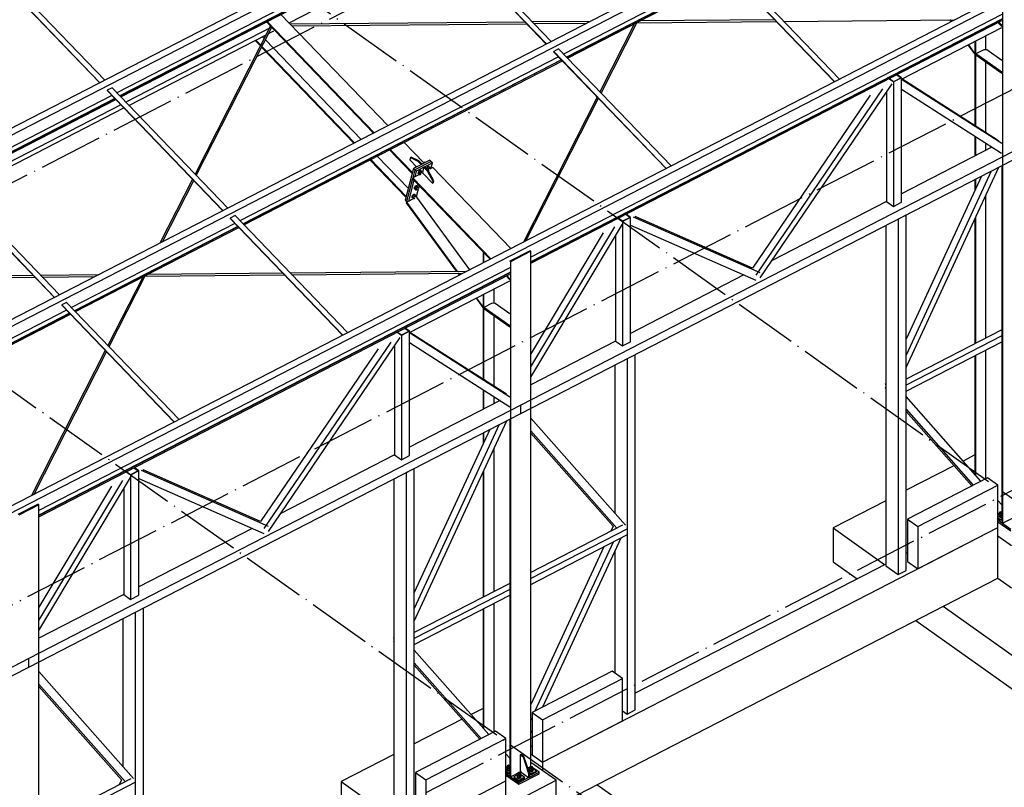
# Paper-space layout '_' of a CAD drawing. Header units: millimetres. Extents: x -85 to 507, y -65 to 286.
# Tile 11 of 16: x 222 to 315, y 91 to 163. Entities that reach past the tile are written whole.
import ezdxf

# ---------------------------------------------------------------- set-up
doc = ezdxf.new("R2010")
doc.units = ezdxf.units.MM
doc.linetypes.add('ACAD_ISO04W100', pattern=[30, 24, -3, 0, -3])
doc.layers.add('0-AS', color=7, linetype='CONTINUOUS')

psp = doc.layouts.new('_')

# ---------------------------------------------------------------- linework, layer by layer
at = {"layer": '0-AS', "color": 145, "linetype": 'Continuous', "ltscale": 0.25}
for p, q in [((385.746, 237.792), (106.352, 93.883)), ((386.172, 237.35), (106.778, 93.441)), ((397.332, 225.751), (117.938, 81.842)), ((397.758, 225.308), (118.364, 81.399)), ((408.605, 214.035), (129.211, 70.126)), ((409.031, 213.592), (129.637, 69.683)), ((261.122, 172.528), (272.018, 161.204)), ((261.127, 172.548), (272.033, 161.213)), ((272.49, 161.448), (261.584, 172.783)), ((261.575, 172.057), (231.595, 156.615)), ((261.861, 171.761), (231.88, 156.318)), ((261.873, 171.748), (231.893, 156.305)), ((231.965, 156.23), (261.946, 171.672)), ((247.802, 163.199), (262.71, 170.878)), ((219.083, 168.884), (229.978, 157.56)), ((219.088, 168.904), (229.994, 157.569)), ((230.451, 157.804), (219.545, 169.139)), ((299.622, 157.9), (289.029, 168.91)), ((289.02, 168.184), (273.634, 160.259)), ((289.305, 167.887), (273.92, 159.963)), ((289.318, 167.874), (273.932, 159.95)), ((274.005, 159.874), (289.39, 167.799)), ((288.567, 168.655), (299.149, 157.657)), ((288.572, 168.675), (299.165, 157.665)), ((245.677, 163.292), (255.748, 152.825)), ((245.744, 163.327), (255.816, 152.859)), ((257.11, 153.526), (247.038, 163.994)), ((270.024, 163.276), (247.924, 163.073)), ((314.894, 163.989), (270.563, 141.155)), ((314.894, 163.545), (270.563, 140.711)), ((314.894, 163.526), (270.563, 140.692)), ((270.563, 140.579), (314.894, 163.413)), ((276.15, 163.333), (270.725, 163.283)), ((270.877, 163.125), (275.835, 163.171)), ((277.174, 156.58), (280.574, 163.258)), ((280.552, 163.214), (293.685, 163.335)), ((293.533, 163.493), (280.803, 163.376)), ((294.386, 163.342), (310.474, 163.49)), ((246.151, 162.8), (232.439, 155.737)), ((246.05, 162.904), (238.954, 148.967)), ((239.07, 148.846), (246.166, 162.783)), ((245.872, 162.205), (246.359, 162.456)), ((248.076, 162.915), (270.176, 163.118)), ((280.333, 163.134), (277.058, 156.701)), ((305.458, 157.908), (314.894, 162.768)), ((232.729, 155.436), (245.631, 162.081)), ((244.598, 161.549), (245.097, 161.031)), ((244.666, 161.584), (245.132, 161.1)), ((245.283, 161.902), (245.451, 161.727)), ((245.567, 161.606), (254.59, 152.228)), ((245.213, 160.911), (253.906, 151.876)), ((245.248, 160.979), (253.973, 151.91)), ((272.713, 160.506), (272.708, 160.487)), ((272.708, 160.487), (283.29, 149.488)), ((273.17, 160.742), (272.713, 160.506)), ((272.713, 160.506), (283.306, 149.497)), ((283.763, 149.732), (273.17, 160.742)), ((273.161, 160.016), (243.181, 144.573)), ((273.447, 159.719), (243.466, 144.277)), ((273.459, 159.706), (243.479, 144.264)), ((243.551, 144.188), (273.532, 159.631)), ((304.697, 157.636), (304.269, 157.94)), ((304.7, 157.662), (304.292, 157.952)), ((305.458, 158.028), (304.697, 157.636)), ((304.697, 157.636), (304.697, 145.93)), ((305.416, 158.03), (304.7, 157.662)), ((305.007, 158.32), (305.416, 158.03)), ((305.458, 158.028), (305.03, 158.332)), ((305.458, 146.322), (305.458, 158.028)), ((305.458, 157.908), (314.894, 151.869)), ((314.595, 152.097), (305.489, 157.924)), ((230.674, 156.862), (230.669, 156.843)), ((230.669, 156.843), (241.564, 145.519)), ((231.131, 157.097), (230.674, 156.862)), ((230.674, 156.862), (241.58, 145.527)), ((242.037, 145.762), (231.131, 157.097)), ((303.682, 156.993), (291.752, 139.457)), ((292.163, 139.198), (304.585, 157.458)), ((304.049, 156.67), (304.049, 146.39)), ((305.458, 156.959), (314.888, 150.924)), ((231.122, 156.372), (215.736, 148.447)), ((231.408, 156.075), (216.022, 148.15)), ((231.42, 156.062), (216.034, 148.137)), ((216.107, 148.062), (231.493, 155.986)), ((276.813, 156.221), (269.864, 142.573)), ((270.104, 142.697), (276.929, 156.1)), ((302.497, 156.383), (291.439, 140.127)), ((231.967, 155.494), (216.581, 147.569)), ((216.871, 147.268), (232.257, 155.192)), ((257.262, 151.251), (259.399, 149.03)), ((257.33, 151.285), (259.421, 149.113)), ((260.485, 150.018), (258.624, 151.952)), ((313.979, 151.505), (305.458, 147.116)), ((255.42, 150.302), (258.816, 146.772)), ((255.488, 150.337), (258.838, 146.855)), ((256.104, 150.654), (259.033, 147.611)), ((315.924, 151.077), (269.612, 127.223)), ((269.612, 126.426), (315.924, 150.28)), ((305.901, 130.754), (314.629, 149.613)), ((214.81, 148.674), (225.706, 137.35)), ((214.815, 148.694), (225.722, 137.359)), ((226.178, 137.594), (215.272, 148.929)), ((238.709, 148.486), (235.646, 142.47)), ((235.887, 142.594), (238.825, 148.366)), ((313.907, 149.242), (305.901, 131.941)), ((313.002, 148.776), (305.901, 133.431)), ((304.049, 146.39), (293.284, 140.845)), ((304.049, 146.39), (304.697, 145.93)), ((304.697, 145.93), (305.458, 146.322)), ((242.26, 144.821), (242.255, 144.801)), ((242.255, 144.801), (252.837, 133.803)), ((242.717, 145.056), (242.26, 144.821)), ((242.26, 144.821), (252.853, 133.811)), ((253.31, 134.046), (242.717, 145.056)), ((279.192, 144.499), (278.764, 144.803)), ((279.196, 144.525), (278.787, 144.815)), ((279.954, 144.891), (279.192, 144.499)), ((279.911, 144.893), (279.196, 144.525)), ((279.503, 145.184), (279.911, 144.893)), ((279.954, 144.891), (279.526, 145.195)), ((279.954, 133.185), (279.954, 144.891)), ((292.163, 139.668), (280.233, 144.915)), ((291.439, 140.127), (280.38, 144.991)), ((305.139, 144.726), (305.901, 145.118)), ((305.139, 144.726), (305.139, 111.278)), ((305.901, 111.671), (305.901, 145.118)), ((242.708, 144.33), (227.322, 136.405)), ((242.993, 144.033), (227.608, 136.108)), ((243.006, 144.02), (227.62, 136.095)), ((227.693, 136.02), (243.079, 143.945)), ((270.563, 129.868), (279.278, 144.424)), ((270.563, 130.818), (278.457, 144)), ((279.192, 144.499), (279.192, 132.793)), ((279.954, 144.175), (291.752, 138.986)), ((303.972, 144.124), (303.972, 112.107)), ((277.388, 143.45), (270.563, 132.052)), ((278.544, 143.197), (278.544, 133.253)), ((268.582, 140.135), (224.252, 117.301)), ((223.712, 139.422), (201.612, 139.219)), ((201.764, 139.06), (223.864, 139.264)), ((268.582, 139.691), (224.252, 116.857)), ((268.582, 139.672), (224.252, 116.838)), ((224.252, 116.725), (268.582, 139.559)), ((229.838, 139.479), (224.413, 139.429)), ((224.565, 139.271), (229.523, 139.317)), ((234.021, 139.28), (230.746, 132.847)), ((230.862, 132.726), (234.262, 139.404)), ((234.24, 139.36), (247.373, 139.481)), ((247.221, 139.639), (234.491, 139.522)), ((264.478, 139.798), (247.922, 139.646)), ((248.074, 139.488), (264.162, 139.636)), ((290.631, 139.479), (279.954, 133.979)), ((259.146, 134.054), (268.582, 138.914)), ((226.401, 136.652), (226.396, 136.633)), ((226.396, 136.633), (236.979, 125.634)), ((226.858, 136.887), (226.401, 136.652)), ((226.401, 136.652), (236.994, 125.643)), ((237.451, 125.878), (226.858, 136.887)), ((226.849, 136.162), (196.869, 120.719)), ((227.135, 135.865), (197.154, 120.423)), ((227.147, 135.852), (197.167, 120.41)), ((197.239, 120.334), (227.22, 135.777)), ((258.695, 134.466), (259.104, 134.176)), ((259.146, 134.174), (258.718, 134.478)), ((245.851, 115.343), (258.273, 133.604)), ((258.385, 133.782), (257.957, 134.086)), ((258.388, 133.808), (257.98, 134.098)), ((259.146, 134.174), (258.385, 133.782)), ((258.385, 133.782), (258.385, 122.075)), ((259.104, 134.176), (258.388, 133.808)), ((259.146, 122.468), (259.146, 134.174)), ((259.146, 134.054), (268.582, 128.015)), ((268.283, 128.243), (259.178, 134.07)), ((314.894, 134.298), (305.901, 129.666)), ((314.894, 133.742), (305.901, 129.11)), ((257.37, 133.139), (245.44, 115.602)), ((257.737, 132.816), (257.737, 122.536)), ((259.146, 133.104), (268.576, 127.07)), ((278.544, 133.253), (270.563, 129.143)), ((278.544, 133.253), (279.192, 132.793)), ((279.192, 132.793), (279.954, 133.185)), ((305.901, 128.552), (314.894, 133.185)), ((230.501, 132.366), (223.552, 118.719)), ((223.793, 118.843), (230.617, 132.246)), ((256.186, 132.529), (245.127, 116.273)), ((280.396, 98.534), (280.396, 131.981)), ((278.468, 130.988), (278.468, 117.064)), ((279.635, 131.589), (279.635, 98.142)), ((303.972, 129.264), (303.934, 129.181)), ((303.934, 129.181), (303.972, 129.153)), ((303.972, 128.884), (303.934, 128.839)), ((303.934, 128.839), (303.972, 128.795)), ((303.972, 128.812), (303.934, 128.839)), ((312.933, 120.069), (305.901, 128.021)), ((269.612, 127.223), (223.3, 103.369)), ((267.668, 127.651), (259.146, 123.262)), ((269.612, 126.426), (269.612, 127.223)), ((269.612, 126.426), (269.612, 127.223)), ((223.3, 102.572), (269.612, 126.426)), ((305.901, 126.833), (312.212, 119.697)), ((305.901, 126.615), (312.079, 119.629)), ((259.589, 106.9), (268.317, 125.759)), ((267.595, 125.388), (259.589, 108.087)), ((279.462, 115.94), (270.563, 126.001)), ((266.69, 124.921), (259.589, 109.576)), ((278.675, 115.643), (270.563, 124.814)), ((270.563, 124.596), (278.325, 115.819)), ((257.737, 122.536), (246.972, 116.991)), ((257.737, 122.536), (258.385, 122.075)), ((258.385, 122.075), (259.146, 122.468)), ((224.252, 106.014), (232.967, 120.569)), ((232.88, 120.645), (232.452, 120.949)), ((232.884, 120.671), (232.475, 120.961)), ((233.642, 121.037), (232.88, 120.645)), ((232.88, 120.645), (232.88, 108.939)), ((233.599, 121.039), (232.884, 120.671)), ((233.191, 121.33), (233.599, 121.039)), ((233.642, 121.037), (233.214, 121.341)), ((233.642, 109.331), (233.642, 121.037)), ((245.851, 115.814), (233.921, 121.061)), ((245.127, 116.273), (234.068, 121.137)), ((258.828, 120.872), (259.589, 121.264)), ((258.828, 120.872), (258.828, 87.424)), ((259.589, 87.817), (259.589, 121.264)), ((224.252, 106.963), (232.145, 120.146)), ((231.076, 119.596), (224.252, 108.198)), ((233.642, 120.321), (245.44, 115.132)), ((257.661, 120.27), (257.661, 88.253)), ((232.232, 119.343), (232.232, 109.399)), ((314.894, 117.852), (314.535, 118.258)), ((314.535, 117.071), (314.631, 116.962)), ((279.205, 115.916), (270.563, 111.465)), ((244.319, 115.625), (233.642, 110.125)), ((279.659, 115.593), (270.563, 110.909)), ((270.563, 110.351), (279.659, 115.036)), ((278.325, 115.819), (278.109, 115.351)), ((270.981, 98.461), (278.337, 114.355)), ((271.703, 98.832), (279.059, 114.727)), ((277.432, 113.889), (270.563, 99.047)), ((278.468, 113.45), (278.468, 102.019)), ((303.972, 112.107), (305.139, 111.278)), ((305.139, 111.278), (305.901, 111.671)), ((268.582, 110.444), (259.589, 105.812)), ((232.232, 109.399), (224.252, 105.289)), ((232.232, 109.399), (232.88, 108.939)), ((268.582, 109.888), (259.589, 105.256)), ((232.88, 108.939), (233.642, 109.331)), ((259.589, 104.698), (268.582, 109.331)), ((233.323, 107.735), (233.323, 74.288)), ((234.084, 74.68), (234.084, 108.127)), ((232.156, 107.134), (232.156, 93.21)), ((257.661, 105.41), (257.622, 105.326)), ((257.622, 105.326), (257.661, 105.299)), ((257.661, 105.03), (257.622, 104.985)), ((257.622, 104.985), (257.661, 104.941)), ((257.661, 104.957), (257.622, 104.985)), ((266.622, 96.215), (259.589, 104.167)), ((223.3, 103.369), (176.988, 79.514)), ((223.3, 102.572), (223.3, 103.369)), ((223.3, 102.572), (223.3, 103.369)), ((259.589, 102.979), (265.9, 95.843)), ((176.988, 78.718), (223.3, 102.572)), ((233.15, 92.086), (224.252, 102.147)), ((259.589, 102.761), (265.767, 95.775)), ((232.363, 91.788), (224.252, 100.96)), ((224.252, 100.742), (232.014, 91.965)), ((279.198, 98.452), (279.635, 98.142)), ((279.635, 98.142), (280.396, 98.534)), ((270.563, 97.558), (270.676, 97.802)), ((270.563, 96.37), (270.676, 96.614)), ((268.582, 93.998), (268.223, 94.404)), ((268.223, 93.217), (268.32, 93.108)), ((232.893, 92.062), (224.252, 87.611)), ((232.014, 91.965), (231.797, 91.497)), ((233.347, 91.739), (224.252, 87.054))]:
    psp.add_line(p, q, dxfattribs=at)
at = {"layer": '0-AS', "color": 1, "linetype": 'ACAD_ISO04W100', "ltscale": 0.25}
for p, q in [((28.638, 48.703), (392.249, 235.99)), ((61.056, 25.68), (424.667, 212.967)), ((184.842, 211.521), (353.925, 91.437)), ((91.854, 3.808), (455.464, 191.094)), ((138.53, 187.667), (307.613, 67.583))]:
    psp.add_line(p, q, dxfattribs=at)
at = {"layer": '0-AS', "color": 30, "linetype": 'Continuous', "ltscale": 0.25}
for p, q in [((314.972, 164.575), (314.972, 116.104)), ((309.997, 163.486), (310.125, 163.31)), ((310.182, 163.34), (310.075, 163.486)), ((314.546, 163.234), (314.876, 162.891)), ((314.894, 162.971), (314.61, 163.267)), ((314.894, 162.963), (314.876, 162.891)), ((314.876, 162.891), (314.894, 162.901)), ((314.896, 162.969), (314.894, 162.971)), ((314.896, 162.969), (314.894, 162.963)), ((312.379, 161.473), (312.379, 153.515)), ((312.456, 153.465), (312.456, 161.513)), ((313.378, 161.987), (313.378, 160.662)), ((311.715, 161.131), (312.342, 160.27)), ((312.379, 160.329), (311.772, 161.16)), ((313.225, 160.669), (312.464, 160.277)), ((313.507, 160.655), (313.225, 160.669)), ((314.894, 159.67), (313.507, 160.655)), ((312.342, 160.27), (312.379, 160.327)), ((312.342, 160.27), (312.379, 160.289)), ((312.379, 160.328), (312.379, 160.329)), ((312.379, 160.327), (312.379, 160.328)), ((314.894, 158.551), (312.464, 160.277)), ((312.464, 160.277), (312.464, 160.181)), ((312.464, 160.181), (314.894, 158.455)), ((313.378, 159.532), (313.378, 152.876)), ((312.379, 152.53), (312.379, 150.681)), ((312.456, 150.721), (312.456, 152.48)), ((313.378, 151.89), (313.378, 151.195)), ((259.219, 150.516), (259.168, 150.321)), ((259.168, 150.321), (259.81, 149.655)), ((259.295, 150.556), (259.219, 150.516)), ((259.219, 150.516), (259.929, 150.191)), ((260.005, 150.23), (259.295, 150.556)), ((261.041, 150.277), (259.519, 149.493)), ((259.929, 150.191), (260.005, 150.23)), ((259.929, 150.191), (260.242, 149.865)), ((260.318, 149.904), (260.005, 150.23)), ((261.167, 150.147), (261.041, 150.277)), ((259.519, 149.493), (258.747, 146.502)), ((259.644, 149.362), (259.452, 148.618)), ((259.644, 149.362), (259.452, 148.618)), ((259.644, 149.362), (259.519, 149.493)), ((261.167, 150.147), (259.644, 149.362)), ((261.167, 150.147), (259.644, 149.362)), ((259.769, 149.232), (259.644, 149.362)), ((260.15, 149.428), (259.769, 149.232)), ((260.492, 149.605), (260.15, 149.428)), ((260.318, 149.904), (260.242, 149.865)), ((260.492, 149.605), (260.375, 149.15)), ((260.569, 149.644), (260.492, 149.605)), ((260.569, 149.644), (260.492, 149.605)), ((260.492, 149.605), (260.806, 149.279)), ((260.911, 149.82), (260.569, 149.644)), ((260.882, 149.319), (260.569, 149.644)), ((260.882, 149.319), (260.806, 149.279)), ((260.806, 149.279), (261.348, 148.303)), ((261.424, 148.343), (260.882, 149.319)), ((261.292, 150.017), (260.911, 149.82)), ((261.158, 149.497), (261.08, 149.457)), ((261.158, 149.497), (261.292, 150.017)), ((261.348, 149.595), (261.158, 149.497)), ((261.292, 150.017), (261.167, 150.147)), ((268.687, 141.967), (261.348, 149.595)), ((314.894, 149.75), (314.894, 116.159)), ((259.429, 148.531), (258.872, 146.372)), ((259.429, 148.531), (258.872, 146.372)), ((259.555, 148.401), (259.042, 146.415)), ((259.445, 148.614), (259.424, 148.536)), ((259.424, 148.536), (266.72, 140.954)), ((260.066, 148.934), (259.445, 148.614)), ((266.784, 140.986), (259.445, 148.614)), ((259.769, 149.232), (259.635, 148.712)), ((260.392, 149.102), (260.319, 149.065)), ((260.375, 149.15), (260.421, 149.02)), ((260.421, 149.02), (261.298, 148.108)), ((261.348, 148.303), (261.424, 148.343)), ((261.374, 148.148), (261.424, 148.343)), ((312.379, 148.454), (312.379, 147.428)), ((312.456, 147.596), (312.456, 148.494)), ((259.966, 147.54), (259.782, 146.829)), ((260.054, 147.882), (259.982, 147.601)), ((261.348, 148.303), (261.298, 148.108)), ((261.298, 148.108), (261.374, 148.148)), ((258.747, 146.502), (258.872, 146.372)), ((259.557, 146.681), (258.878, 146.331)), ((259.799, 146.805), (259.77, 146.79)), ((259.782, 146.829), (259.799, 146.805)), ((259.799, 146.805), (264.792, 139.96)), ((313.378, 146.91), (313.378, 133.517)), ((258.878, 146.331), (258.841, 146.273)), ((258.841, 146.273), (263.569, 139.79)), ((258.872, 146.372), (258.901, 146.342)), ((263.648, 139.791), (258.878, 146.331)), ((312.379, 144.751), (312.379, 133.003)), ((312.456, 133.043), (312.456, 144.919)), ((266.083, 141.616), (266.067, 141.607)), ((266.145, 141.552), (266.067, 141.607)), ((266.067, 141.607), (266.067, 140.617)), ((266.145, 140.657), (266.145, 141.552)), ((270.486, 141.756), (268.582, 140.776)), ((270.563, 141.701), (268.66, 140.721)), ((270.563, 141.701), (270.486, 141.756)), ((270.563, 93.23), (270.563, 141.701)), ((268.66, 140.721), (268.582, 140.776)), ((268.66, 140.721), (268.66, 92.25)), ((263.685, 139.632), (263.813, 139.456)), ((263.871, 139.486), (263.764, 139.632)), ((268.234, 139.38), (268.564, 139.037)), ((268.582, 139.117), (268.298, 139.412)), ((268.582, 139.109), (268.564, 139.037)), ((268.584, 139.115), (268.582, 139.117)), ((268.584, 139.115), (268.582, 139.109)), ((267.066, 138.133), (267.066, 136.808)), ((268.564, 139.037), (268.582, 139.047)), ((265.403, 137.276), (266.03, 136.416)), ((266.067, 136.475), (265.46, 137.306)), ((266.067, 137.619), (266.067, 129.661)), ((266.145, 129.611), (266.145, 137.659)), ((266.03, 136.416), (266.067, 136.473)), ((266.03, 136.416), (266.067, 136.435)), ((266.067, 136.474), (266.067, 136.475)), ((266.067, 136.473), (266.067, 136.474)), ((266.913, 136.815), (266.152, 136.423)), ((268.582, 134.697), (266.152, 136.423)), ((266.152, 136.423), (266.152, 136.327)), ((266.152, 136.327), (268.582, 134.601)), ((267.195, 136.801), (266.913, 136.815)), ((268.582, 135.816), (267.195, 136.801)), ((267.066, 135.678), (267.066, 129.022)), ((312.379, 131.889), (312.379, 120.697)), ((312.456, 120.609), (312.456, 131.929)), ((313.378, 132.404), (313.378, 120.298)), ((266.067, 128.676), (266.067, 126.827)), ((266.145, 126.867), (266.145, 128.626)), ((267.066, 128.036), (267.066, 127.341)), ((268.582, 125.896), (268.582, 92.305)), ((266.067, 124.6), (266.067, 123.574)), ((266.145, 123.742), (266.145, 124.64)), ((267.066, 123.056), (267.066, 109.663)), ((266.067, 120.897), (266.067, 109.148)), ((266.145, 109.189), (266.145, 121.065)), ((224.174, 117.902), (222.27, 116.922)), ((224.252, 117.847), (222.348, 116.867)), ((224.252, 117.847), (224.174, 117.902)), ((224.252, 69.376), (224.252, 117.847)), ((314.575, 116.932), (314.535, 116.912)), ((314.646, 116.969), (314.575, 116.932)), ((314.535, 116.634), (314.762, 116.473)), ((314.535, 116.555), (314.762, 116.393)), ((314.535, 116.415), (315.75, 115.552)), ((314.535, 116.255), (315.75, 115.392)), ((314.762, 116.473), (314.894, 116.541)), ((314.762, 116.393), (314.762, 116.473)), ((314.762, 116.393), (314.894, 116.461)), ((314.894, 116.159), (314.972, 116.104)), ((314.972, 116.104), (315.918, 116.591)), ((267.066, 108.549), (267.066, 96.444)), ((266.067, 108.035), (266.067, 96.842)), ((266.145, 96.754), (266.145, 108.075)), ((269.65, 94.353), (269.574, 94.313)), ((269.574, 94.313), (269.833, 94.129)), ((269.574, 94.313), (269.574, 92.8)), ((269.909, 94.168), (269.65, 94.353)), ((269.833, 94.129), (269.909, 94.168)), ((269.833, 94.129), (270.352, 92.566)), ((270.428, 92.605), (269.909, 94.168)), ((268.263, 93.078), (268.223, 93.058)), ((268.223, 92.78), (268.45, 92.619)), ((268.223, 92.7), (268.45, 92.539)), ((268.334, 93.115), (268.263, 93.078)), ((268.66, 92.25), (269.606, 92.737)), ((269.574, 92.8), (269.639, 92.675)), ((270.271, 93.08), (270.563, 93.23)), ((270.377, 92.976), (270.316, 92.944)), ((270.449, 93.013), (270.377, 92.976)), ((270.574, 93.223), (270.563, 93.23)), ((270.565, 92.516), (271.098, 92.791)), ((270.565, 92.437), (271.098, 92.711)), ((271.342, 92.678), (270.759, 93.091)), ((271.098, 92.791), (270.759, 93.031)), ((271.098, 92.711), (271.098, 92.791)), ((268.223, 92.561), (269.438, 91.697)), ((268.223, 92.401), (269.438, 91.538)), ((268.45, 92.619), (268.582, 92.687)), ((268.45, 92.539), (268.45, 92.619)), ((268.45, 92.539), (268.582, 92.607)), ((268.582, 92.305), (268.66, 92.25)), ((269.235, 92.388), (268.969, 92.25)), ((268.969, 92.25), (269.423, 91.928)), ((268.969, 92.25), (268.969, 92.171)), ((268.969, 92.171), (269.423, 91.848)), ((269.307, 92.425), (269.235, 92.388)), ((269.423, 91.928), (269.956, 92.203)), ((269.423, 91.848), (269.956, 92.123)), ((269.423, 91.848), (269.423, 91.928)), ((269.438, 91.538), (271.342, 92.519)), ((269.438, 91.697), (270.352, 92.168)), ((269.956, 92.203), (269.617, 92.443)), ((269.639, 92.675), (270.352, 92.168)), ((269.956, 92.123), (269.956, 92.203)), ((270.352, 92.566), (270.428, 92.605)), ((270.352, 92.566), (270.352, 92.168)), ((270.352, 92.168), (270.428, 92.207)), ((270.352, 92.168), (270.428, 92.207)), ((270.424, 92.616), (270.565, 92.516)), ((270.428, 92.207), (271.342, 92.678)), ((270.428, 92.207), (270.428, 92.605)), ((270.428, 92.534), (270.565, 92.437)), ((270.565, 92.437), (270.565, 92.516)), ((271.342, 92.519), (271.342, 92.678)), ((269.438, 91.538), (269.438, 91.697))]:
    psp.add_line(p, q, dxfattribs=at)
at = {"layer": '0-AS', "color": 9, "linetype": 'Continuous', "ltscale": 0.25}
for p, q in [((259.755, 149.653), (259.653, 149.562)), ((259.834, 149.655), (259.755, 149.653)), ((259.78, 149.627), (259.755, 149.653)), ((260.137, 149.256), (260.007, 149.14)), ((260.238, 149.259), (260.137, 149.256)), ((260.237, 149.152), (260.137, 149.256)), ((260.242, 149.269), (260.217, 149.295)), ((260.338, 149.155), (260.238, 149.259)), ((260.516, 150.045), (260.414, 149.954)), ((260.596, 150.047), (260.516, 150.045)), ((260.541, 150.019), (260.516, 150.045)), ((260.768, 149.532), (260.749, 149.457)), ((260.898, 149.648), (260.768, 149.532)), ((260.768, 149.532), (260.868, 149.428)), ((260.849, 149.352), (260.868, 149.428)), ((260.868, 149.428), (260.999, 149.544)), ((260.884, 149.315), (260.94, 149.316)), ((260.999, 149.651), (260.898, 149.648)), ((260.999, 149.544), (260.898, 149.648)), ((260.904, 149.357), (260.972, 149.285)), ((260.94, 149.316), (260.941, 149.318)), ((261.003, 149.662), (260.978, 149.688)), ((261.099, 149.547), (260.999, 149.651)), ((260.999, 149.544), (261.099, 149.547)), ((261.104, 149.432), (261.035, 149.504)), ((261.077, 149.46), (261.099, 149.547)), ((259.948, 149.041), (259.973, 149.015)), ((260.007, 149.14), (259.978, 149.026)), ((259.978, 149.026), (260.078, 148.922)), ((260.007, 149.14), (260.107, 149.036)), ((260.078, 148.922), (260.107, 149.036)), ((260.078, 148.922), (260.179, 148.924)), ((260.107, 149.036), (260.237, 149.152)), ((260.142, 148.964), (260.211, 148.893)), ((260.179, 148.924), (260.18, 148.925)), ((260.237, 149.152), (260.338, 149.155)), ((260.343, 149.04), (260.274, 149.112)), ((260.316, 149.068), (260.338, 149.155)), ((259.579, 147.611), (259.604, 147.585)), ((259.638, 147.71), (259.608, 147.596)), ((259.608, 147.596), (259.709, 147.492)), ((259.768, 147.826), (259.638, 147.71)), ((259.638, 147.71), (259.738, 147.605)), ((259.709, 147.492), (259.738, 147.605)), ((259.709, 147.492), (259.809, 147.494)), ((259.738, 147.605), (259.868, 147.722)), ((259.869, 147.829), (259.768, 147.826)), ((259.868, 147.722), (259.768, 147.826)), ((259.773, 147.534), (259.842, 147.463)), ((259.809, 147.494), (259.811, 147.495)), ((259.873, 147.839), (259.848, 147.865)), ((259.868, 147.722), (259.969, 147.724)), ((259.969, 147.724), (259.869, 147.829)), ((259.973, 147.61), (259.904, 147.682)), ((259.947, 147.638), (259.969, 147.724)), ((259.369, 146.799), (259.394, 146.772)), ((259.428, 146.897), (259.399, 146.783)), ((259.399, 146.783), (259.499, 146.679)), ((259.558, 147.013), (259.428, 146.897)), ((259.428, 146.897), (259.528, 146.793)), ((259.499, 146.679), (259.528, 146.793)), ((259.499, 146.679), (259.6, 146.682)), ((259.528, 146.793), (259.658, 146.909)), ((259.659, 147.016), (259.558, 147.013)), ((259.658, 146.909), (259.558, 147.013)), ((259.563, 146.722), (259.632, 146.65)), ((259.6, 146.682), (259.601, 146.683)), ((259.663, 147.027), (259.638, 147.053)), ((259.658, 146.909), (259.759, 146.912)), ((259.759, 146.912), (259.659, 147.016)), ((259.764, 146.798), (259.695, 146.869)), ((259.737, 146.825), (259.759, 146.912))]:
    psp.add_line(p, q, dxfattribs=at)
at = {"layer": '0-AS', "color": 3, "linetype": 'Continuous', "ltscale": 0.25}
for p, q in [((312.379, 122.543), (311.257, 121.965)), ((310.403, 121.525), (305.901, 119.206)), ((313.562, 120.393), (306.014, 116.505)), ((306.986, 115.814), (314.535, 119.702)), ((314.535, 119.702), (313.562, 120.393)), ((314.535, 115.721), (314.535, 119.702)), ((303.972, 118.213), (299.022, 115.663)), ((306.014, 116.505), (306.986, 115.814)), ((306.014, 116.505), (306.014, 112.523)), ((271.649, 93.631), (314.535, 115.721)), ((299.022, 115.663), (303.875, 112.216)), ((299.022, 115.663), (299.022, 112.478)), ((306.986, 115.814), (306.986, 111.833)), ((306.986, 111.833), (314.535, 115.721)), ((314.535, 110.942), (314.535, 115.721)), ((314.535, 114.924), (315.832, 114.003)), ((306.014, 113.318), (305.901, 113.259)), ((303.972, 112.266), (280.396, 100.123)), ((299.022, 112.478), (301.276, 110.877)), ((306.014, 112.523), (306.986, 111.833)), ((272.946, 89.521), (314.535, 110.942)), ((314.535, 110.942), (315.832, 110.022)), ((309.396, 108.296), (316.528, 103.23)), ((306.796, 106.956), (316.528, 100.045)), ((278.225, 102.192), (270.676, 98.304)), ((279.198, 101.501), (278.225, 102.192)), ((271.649, 97.613), (279.198, 101.501)), ((279.198, 97.519), (279.198, 101.501)), ((266.067, 98.689), (264.945, 98.111)), ((270.676, 98.304), (271.649, 97.613)), ((270.676, 98.304), (270.676, 94.322)), ((264.091, 97.671), (259.589, 95.352)), ((271.649, 97.613), (271.649, 93.631)), ((271.649, 93.631), (279.198, 97.519)), ((267.25, 96.539), (259.702, 92.651)), ((268.223, 95.848), (267.25, 96.539)), ((260.674, 91.96), (268.223, 95.848)), ((268.223, 91.867), (268.223, 95.848)), ((270.676, 95.84), (270.563, 95.921)), ((270.676, 95.116), (270.563, 95.058)), ((257.661, 94.359), (252.71, 91.809)), ((270.563, 94.402), (271.649, 93.631)), ((270.676, 94.322), (271.649, 93.631)), ((271.649, 93.631), (271.649, 92.835)), ((272.946, 91.914), (270.563, 93.606)), ((225.337, 69.777), (268.223, 91.867)), ((252.71, 91.809), (257.563, 88.362)), ((252.71, 91.809), (252.71, 88.624)), ((259.702, 92.651), (260.674, 91.96)), ((259.702, 92.651), (259.702, 88.669)), ((260.674, 91.96), (260.674, 87.978)), ((260.674, 87.978), (268.223, 91.867)), ((268.223, 87.088), (268.223, 91.867)), ((269.52, 90.149), (272.946, 91.914)), ((272.946, 87.932), (272.946, 91.914)), ((283.92, 86.435), (276.788, 91.5))]:
    psp.add_line(p, q, dxfattribs=at)
at = {"layer": '0-AS', "color": 7, "linetype": 'Continuous', "ltscale": 0.25}
for p, q in [((314.627, 116.833), (314.62, 116.775)), ((314.646, 116.849), (314.627, 116.833)), ((314.772, 117.18), (314.646, 117.115)), ((314.646, 117.115), (314.676, 117.017)), ((314.646, 117.115), (314.646, 116.972)), ((314.646, 116.972), (314.676, 116.874)), ((314.646, 116.972), (314.646, 116.829)), ((314.646, 116.972), (314.676, 116.874)), ((314.646, 116.829), (314.676, 116.731)), ((314.676, 117.017), (314.831, 116.984)), ((314.676, 116.874), (314.676, 117.017)), ((314.676, 116.874), (314.831, 116.84)), ((314.676, 116.731), (314.676, 116.874)), ((314.676, 116.874), (314.831, 116.84)), ((314.703, 117.071), (314.707, 117.102)), ((314.725, 117.043), (314.703, 117.071)), ((314.707, 117.102), (314.737, 117.128)), ((314.707, 117.066), (314.707, 117.102)), ((314.768, 117.025), (314.725, 117.043)), ((314.737, 117.128), (314.784, 117.141)), ((314.737, 117.128), (314.737, 117.038)), ((314.82, 117.022), (314.768, 117.025)), ((314.894, 117.153), (314.772, 117.18)), ((314.784, 117.141), (314.835, 117.139)), ((314.784, 117.141), (314.784, 117.024)), ((314.866, 117.036), (314.82, 117.022)), ((314.831, 116.984), (314.894, 117.016)), ((314.831, 116.84), (314.831, 116.984)), ((314.831, 116.84), (314.894, 116.873)), ((314.831, 116.84), (314.894, 116.873)), ((314.831, 116.697), (314.831, 116.84)), ((314.835, 117.139), (314.878, 117.121)), ((314.835, 117.139), (314.835, 117.027)), ((314.894, 117.06), (314.866, 117.036)), ((314.878, 117.121), (314.894, 117.1)), ((314.878, 117.121), (314.878, 117.046)), ((314.894, 116.873), (314.894, 116.873)), ((314.661, 116.723), (314.62, 116.775)), ((314.62, 116.775), (314.62, 116.751)), ((314.62, 116.751), (314.661, 116.699)), ((314.661, 116.723), (314.74, 116.69)), ((314.661, 116.699), (314.661, 116.723)), ((314.661, 116.699), (314.74, 116.666)), ((314.676, 116.731), (314.831, 116.697)), ((314.74, 116.69), (314.835, 116.685)), ((314.74, 116.666), (314.74, 116.69)), ((314.74, 116.666), (314.835, 116.661)), ((314.831, 116.697), (314.894, 116.729)), ((314.894, 116.702), (314.835, 116.685)), ((314.835, 116.685), (314.835, 116.661)), ((314.835, 116.661), (314.894, 116.678)), ((314.894, 116.729), (314.894, 116.73)), ((268.315, 92.979), (268.308, 92.921)), ((268.349, 92.869), (268.308, 92.921)), ((268.308, 92.921), (268.308, 92.897)), ((268.308, 92.897), (268.349, 92.845)), ((268.334, 92.995), (268.315, 92.979)), ((268.46, 93.326), (268.334, 93.261)), ((268.334, 93.261), (268.364, 93.163)), ((268.334, 93.261), (268.334, 93.118)), ((268.334, 93.118), (268.364, 93.02)), ((268.334, 93.118), (268.334, 92.974)), ((268.334, 93.118), (268.364, 93.02)), ((268.334, 92.974), (268.364, 92.876)), ((268.349, 92.869), (268.428, 92.836)), ((268.349, 92.845), (268.349, 92.869)), ((268.349, 92.845), (268.428, 92.812)), ((268.364, 93.163), (268.519, 93.13)), ((268.364, 93.02), (268.364, 93.163)), ((268.364, 93.02), (268.519, 92.986)), ((268.364, 92.876), (268.364, 93.02)), ((268.364, 93.02), (268.519, 92.986)), ((268.364, 92.876), (268.519, 92.843)), ((268.391, 93.217), (268.395, 93.248)), ((268.414, 93.189), (268.391, 93.217)), ((268.395, 93.248), (268.425, 93.274)), ((268.395, 93.212), (268.395, 93.248)), ((268.456, 93.171), (268.414, 93.189)), ((268.425, 93.274), (268.472, 93.287)), ((268.425, 93.274), (268.425, 93.184)), ((268.428, 92.836), (268.523, 92.831)), ((268.428, 92.812), (268.428, 92.836)), ((268.428, 92.812), (268.523, 92.807)), ((268.508, 93.168), (268.456, 93.171)), ((268.582, 93.299), (268.46, 93.326)), ((268.472, 93.287), (268.523, 93.285)), ((268.472, 93.287), (268.472, 93.17)), ((268.555, 93.182), (268.508, 93.168)), ((268.519, 93.13), (268.582, 93.162)), ((268.519, 92.986), (268.519, 93.13)), ((268.519, 92.986), (268.582, 93.019)), ((268.519, 92.986), (268.582, 93.019)), ((268.519, 92.843), (268.519, 92.986)), ((268.519, 92.843), (268.582, 92.875)), ((268.523, 93.285), (268.566, 93.267)), ((268.523, 93.285), (268.523, 93.173)), ((268.582, 92.848), (268.523, 92.831)), ((268.523, 92.831), (268.523, 92.807)), ((268.523, 92.807), (268.582, 92.824)), ((268.582, 93.206), (268.555, 93.182)), ((268.566, 93.267), (268.582, 93.246)), ((268.566, 93.267), (268.566, 93.192)), ((268.582, 93.019), (268.582, 93.019)), ((268.582, 92.875), (268.582, 92.875)), ((270.43, 92.876), (270.422, 92.818)), ((270.463, 92.766), (270.422, 92.818)), ((270.422, 92.818), (270.422, 92.794)), ((270.422, 92.794), (270.463, 92.742)), ((270.449, 92.893), (270.43, 92.876)), ((270.574, 93.223), (270.449, 93.159)), ((270.449, 93.159), (270.479, 93.061)), ((270.449, 93.159), (270.449, 93.015)), ((270.449, 93.015), (270.479, 92.917)), ((270.449, 93.015), (270.479, 92.917)), ((270.449, 93.015), (270.449, 92.872)), ((270.449, 92.872), (270.479, 92.774)), ((270.463, 92.766), (270.542, 92.733)), ((270.463, 92.742), (270.463, 92.766)), ((270.463, 92.742), (270.542, 92.709)), ((270.479, 93.061), (270.634, 93.027)), ((270.479, 92.917), (270.479, 93.061)), ((270.479, 92.917), (270.634, 92.884)), ((270.479, 92.917), (270.634, 92.884)), ((270.479, 92.774), (270.479, 92.917)), ((270.479, 92.774), (270.634, 92.741)), ((270.506, 93.114), (270.51, 93.146)), ((270.528, 93.086), (270.506, 93.114)), ((270.51, 93.146), (270.539, 93.171)), ((270.51, 93.109), (270.51, 93.146)), ((270.571, 93.068), (270.528, 93.086)), ((270.539, 93.171), (270.586, 93.185)), ((270.539, 93.171), (270.539, 93.081)), ((270.542, 92.733), (270.638, 92.729)), ((270.542, 92.709), (270.542, 92.733)), ((270.542, 92.709), (270.638, 92.705)), ((270.622, 93.066), (270.571, 93.068)), ((270.73, 93.19), (270.574, 93.223)), ((270.586, 93.185), (270.638, 93.182)), ((270.586, 93.185), (270.586, 93.068)), ((270.669, 93.079), (270.622, 93.066)), ((270.634, 93.027), (270.759, 93.092)), ((270.634, 92.884), (270.634, 93.027)), ((270.634, 92.884), (270.759, 92.949)), ((270.634, 92.884), (270.697, 92.916)), ((270.634, 92.741), (270.634, 92.884)), ((270.634, 92.741), (270.697, 92.773)), ((270.638, 93.182), (270.68, 93.164)), ((270.638, 93.182), (270.638, 93.07)), ((270.724, 92.753), (270.638, 92.729)), ((270.638, 92.705), (270.724, 92.729)), ((270.638, 92.729), (270.638, 92.705)), ((270.698, 93.105), (270.669, 93.079)), ((270.68, 93.164), (270.703, 93.136)), ((270.68, 93.164), (270.68, 93.089)), ((270.697, 92.916), (270.759, 92.949)), ((270.697, 92.773), (270.759, 92.805)), ((270.703, 93.136), (270.698, 93.105)), ((270.724, 92.753), (270.779, 92.801)), ((270.724, 92.729), (270.779, 92.777)), ((270.724, 92.729), (270.724, 92.753)), ((270.759, 93.092), (270.73, 93.19)), ((270.759, 92.949), (270.759, 93.092)), ((270.759, 92.805), (270.759, 92.949)), ((270.786, 92.859), (270.759, 92.893)), ((270.779, 92.801), (270.786, 92.859)), ((270.779, 92.777), (270.786, 92.835)), ((270.779, 92.777), (270.779, 92.801)), ((270.786, 92.835), (270.786, 92.859)), ((269.288, 92.288), (269.28, 92.23)), ((269.321, 92.178), (269.28, 92.23)), ((269.28, 92.23), (269.28, 92.206)), ((269.28, 92.206), (269.321, 92.154)), ((269.307, 92.305), (269.288, 92.288)), ((269.432, 92.635), (269.307, 92.57)), ((269.307, 92.57), (269.337, 92.472)), ((269.307, 92.57), (269.307, 92.427)), ((269.307, 92.427), (269.337, 92.329)), ((269.307, 92.427), (269.337, 92.329)), ((269.307, 92.427), (269.307, 92.284)), ((269.307, 92.284), (269.337, 92.186)), ((269.321, 92.178), (269.4, 92.145)), ((269.321, 92.154), (269.321, 92.178)), ((269.321, 92.154), (269.4, 92.121)), ((269.337, 92.472), (269.492, 92.439)), ((269.337, 92.329), (269.337, 92.472)), ((269.337, 92.329), (269.492, 92.296)), ((269.337, 92.329), (269.492, 92.296)), ((269.337, 92.186), (269.337, 92.329)), ((269.337, 92.186), (269.492, 92.152)), ((269.364, 92.526), (269.368, 92.557)), ((269.386, 92.498), (269.364, 92.526)), ((269.368, 92.557), (269.397, 92.583)), ((269.368, 92.521), (269.368, 92.557)), ((269.429, 92.48), (269.386, 92.498)), ((269.397, 92.583), (269.444, 92.597)), ((269.397, 92.583), (269.397, 92.493)), ((269.4, 92.145), (269.496, 92.14)), ((269.4, 92.121), (269.4, 92.145)), ((269.4, 92.121), (269.496, 92.116)), ((269.48, 92.478), (269.429, 92.48)), ((269.588, 92.602), (269.432, 92.635)), ((269.444, 92.597), (269.496, 92.594)), ((269.444, 92.597), (269.444, 92.479)), ((269.527, 92.491), (269.48, 92.478)), ((269.492, 92.439), (269.617, 92.504)), ((269.492, 92.296), (269.492, 92.439)), ((269.492, 92.296), (269.617, 92.36)), ((269.492, 92.296), (269.555, 92.328)), ((269.492, 92.152), (269.492, 92.296)), ((269.492, 92.152), (269.555, 92.185)), ((269.496, 92.594), (269.538, 92.576)), ((269.496, 92.594), (269.496, 92.482)), ((269.582, 92.165), (269.496, 92.14)), ((269.496, 92.116), (269.582, 92.141)), ((269.496, 92.14), (269.496, 92.116)), ((269.556, 92.517), (269.527, 92.491)), ((269.538, 92.576), (269.561, 92.548)), ((269.538, 92.576), (269.538, 92.501)), ((269.555, 92.328), (269.617, 92.36)), ((269.555, 92.185), (269.617, 92.217)), ((269.561, 92.548), (269.556, 92.517)), ((269.582, 92.165), (269.637, 92.213)), ((269.582, 92.141), (269.637, 92.189)), ((269.582, 92.141), (269.582, 92.165)), ((269.617, 92.504), (269.588, 92.602)), ((269.617, 92.36), (269.617, 92.504)), ((269.617, 92.217), (269.617, 92.36)), ((269.644, 92.271), (269.617, 92.305)), ((269.637, 92.213), (269.644, 92.271)), ((269.637, 92.189), (269.644, 92.247)), ((269.637, 92.189), (269.637, 92.213)), ((269.644, 92.247), (269.644, 92.271))]:
    psp.add_line(p, q, dxfattribs=at)
at = {"layer": '0-AS', "color": 9, "linetype": 'Continuous', "ltscale": 0.25, "extrusion": (0.626268, -0.650895, 0.429097)}
for centre, radius, start, end in [((290.842, -31.253, 65.789), 0.185, 358.8861, 178.8861), ((291.663, -31.358, 66.01), 0.185, 358.8861, 139.77856), ((291.663, -31.436, 66.173), 0.1, 10.1361, 190.1361), ((290.842, -31.331, 65.952), 0.1, 10.1361, 190.1361), ((289.585, -31.586, 66.488), 0.185, 358.8861, 178.8861), ((289.585, -31.663, 66.652), 0.1, 10.1361, 190.1361), ((288.87, -31.774, 66.886), 0.185, 358.8861, 178.8861), ((288.87, -31.852, 67.049), 0.1, 10.1361, 190.1361)]:
    psp.add_arc(centre, radius, start, end, dxfattribs=at)
at = {"layer": '0-AS', "color": 9, "linetype": 'Continuous', "ltscale": 0.25, "extrusion": (-0.626268, 0.650895, -0.429097)}
for centre, start, end in [((-290.842, -31.269, -65.821), 341.18518, 198.58324), ((-291.663, -31.374, -66.043), 40.2214, 198.58325), ((-289.585, -31.601, -66.521), 341.18522, 198.58346), ((-288.87, -31.79, -66.919), 341.18518, 198.58319)]:
    psp.add_arc(centre, 0.185, start, end, dxfattribs=at)

doc.saveas('drawing.dxf')
